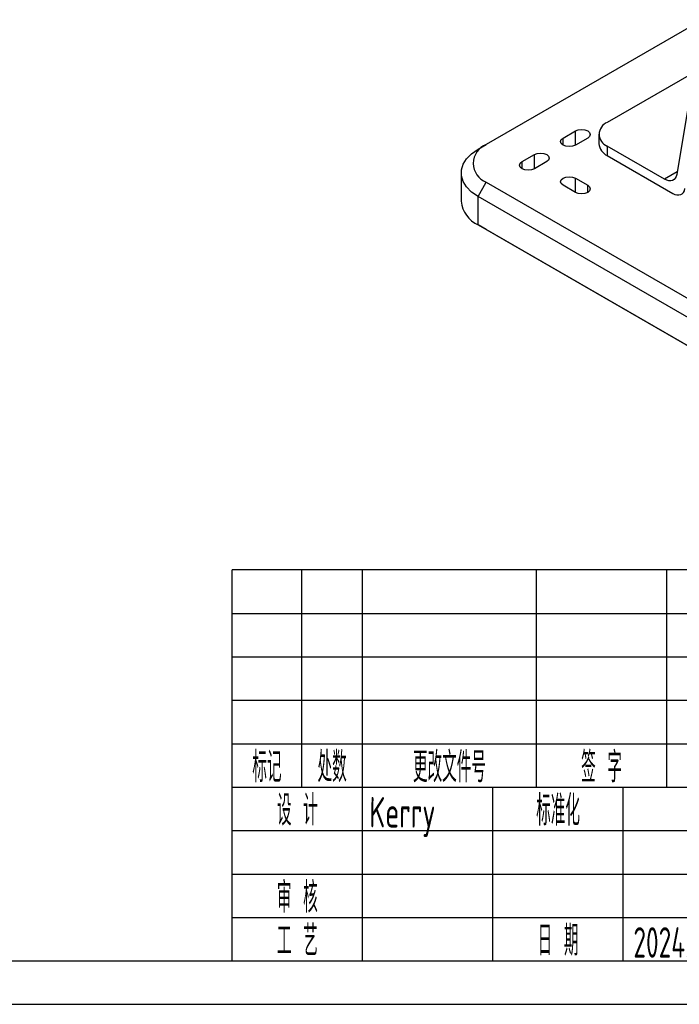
# Model space of a CAD drawing. Header units: inches. Extents: x -39 to 592, y -8 to 438.
# Tile 2 of 5: x 278 to 392, y -8 to 163. Entities that reach past the tile are written whole.
import ezdxf
from ezdxf.enums import TextEntityAlignment as Align

# ---------------------------------------------------------------- set-up
doc = ezdxf.new("R2010")
doc.units = ezdxf.units.IN
doc.header["$LTSCALE"] = 1.5
doc.header["$MEASUREMENT"] = 0
for name, color, linetype in [('1轮廓实线层', 7, 'Continuous'), ('2细线层', 4, 'Continuous'), ('6文字层', 3, 'Continuous'), ('图框层', 7, 'Continuous')]:
    doc.layers.add(name, color=color, linetype=linetype)
doc.styles.add('PC_TEXTSTYLE', font='ISOCP.SHX', dxfattribs={"width": 0.707, "bigfont": 'GBCBIG.SHX'})

# ---------------------------------------------------------------- blocks, each defined once
blk = doc.blocks.new('ZwmFrameMain_A3^_^无分区图框^_^landscape')
at = {"layer": '1轮廓实线层'}
blk.add_line((0, 0), (390, 0), dxfattribs=at)
at = {"layer": '2细线层'}
blk.add_line((-25, -5), (395, -5), dxfattribs=at)
blk = doc.blocks.new('ZwmFrameMain_标题栏1')
at = {"layer": '1轮廓实线层'}
for p, q in [((-180, 0), (-180, 45)), ((0, 45), (-180, 45)), ((-172, 20), (-172, 45)), ((-165, 20), (-165, 45)), ((-145, 20), (-145, 45)), ((-130, 20), (-130, 45)), ((-120, 0), (-120, 45)), ((0, 0), (0, 45)), ((-60, 30), (0, 30)), ((-180, 20), (-60, 20)), ((-165, 0), (-165, 20)), ((-150, 0), (-150, 20)), ((-135, 0), (-135, 20)), ((-60, 15), (0, 15)), ((-180, 0), (0, 0))]:
    blk.add_line(p, q, dxfattribs=at)
at = {"layer": '1轮廓实线层', "color": 7}
for p, q in [((-60, 0), (-60, 45)), ((-180, 25), (-120, 25))]:
    blk.add_line(p, q, dxfattribs=at)
at = {"layer": '2细线层'}
for p, q in [((-180, 40), (-120, 40)), ((-180, 35), (-120, 35)), ((-180, 30), (-120, 30)), ((-90, 0), (-90, 20)), ((-75, 6), (-75, 20)), ((-180, 15), (-120, 15)), ((-120, 14), (-60, 14)), ((-112.5, 6), (-112.5, 14)), ((-105, 6), (-105, 14)), ((-97.5, 6), (-97.5, 14)), ((-180, 10), (-120, 10)), ((-120, 6), (-60, 6)), ((-180, 5), (-120, 5))]:
    blk.add_line(p, q, dxfattribs=at)
at = {"layer": '6文字层', "style": 'PC_TEXTSTYLE', "width": 0.667}
for s, p in [('标记', (-176, 22.5)), ('处数', (-168.5, 22.5)), (' 更改文件号 ', (-155, 22.5)), (' 签 字 ', (-137.5, 22.5)), (' 日期 ', (-125, 22.5)), (' 设 计 ', (-172.5, 17.51)), (' 标准化 ', (-142.5, 17.51)), (' 图 样 标 记 ', (-105, 17)), (' 重 量 ', (-82.5, 17)), (' 比 例 ', (-67.5, 17)), (' 审 核 ', (-172.5, 7.5)), ('共       页', (-105, 3)), ('第       页', (-75, 3)), (' 工 艺 ', (-172.5, 2.5)), (' 日 期 ', (-142.5, 2.5))]:
    blk.add_text(s, height=3.5, dxfattribs=at).set_placement(p, align=Align.MIDDLE)
at = {"layer": '6文字层', "style": 'PC_TEXTSTYLE', "flags": 8}
for tag, height, width, p, p2 in [('企业名称', 5, 3.445461, (-54.29, 34.82), (-5.27, 34.82)), ('产品名称或材料标记', 7, 1.034456, (-113.46, 28.64), (-66.42, 28.64)), ('图样名称', 5, 3.480264, (-54.79, 19.98), (-5.27, 19.98)), ('标准化', 3.5, 1.756036, (-133.83, 15.37), (-120.75, 15.37)), ('重量', 3.5, 2.448074, (-88.46, 7.54), (-76.55, 7.54)), ('比例', 3.5, 2.367734, (-73.35, 7.54), (-61.93, 7.54)), ('图样代号', 5, 3.489916, (-54.79, 5.63), (-5.52, 5.63)), ('审核', 3.5, 2.723972, (-163.99, 5.37), (-150.63, 5.37)), ('共几页', 3.5, 0.953151, (-108.58, 1.48), (-101.56, 1.48)), ('工艺', 3.5, 2.851598, (-164.21, 0.37), (-150.89, 0.37)), ('日期', 3.5, 2.733185, (-133.83, 0.37), (-120.75, 0.37))]:
    blk.add_attdef(tag, text='', height=height, dxfattribs=dict(at, width=width)).set_placement(p, p2, align=Align.FIT)
at = {"layer": '6文字层', "style": 'PC_TEXTSTYLE', "width": 9.901758, "flags": 8}
blk.add_attdef('设计', text='', height=3.5, rotation=359.5768, dxfattribs=at).set_placement((-164.23, 15.37), (-150.37, 15.27), align=Align.FIT)
at = {"layer": '6文字层', "color": 3, "style": 'PC_TEXTSTYLE', "width": 0.96618, "flags": 8}
blk.add_attdef('第几页', text='', height=3.5, dxfattribs=at).set_placement((-78.29, 1.5), (-71.16, 1.5), align=Align.FIT)
at = {"layer": '6文字层', "color": 0, "style": 'PC_TEXTSTYLE', "width": 0.715273, "flags": 8}
blk.add_attdef('图纸张数', text='', height=3.5, dxfattribs=at).set_placement((-2.66, -3.87), (4.46, -3.87), align=Align.FIT)

msp = doc.modelspace()

# ---------------------------------------------------------------- linework, layer by layer
at = {"color": 7, "linetype": 'Continuous', "lineweight": 25}
for p, q in [((396.163, 162.512), (358.866, 140.981)), ((396.166, 162.531), (391.724, 135.812)), ((394.645, 153.38), (379.748, 144.781)), ((372.119, 142.1), (374.241, 143.325)), ((376.362, 142.1), (374.241, 140.876)), ((378.284, 142.74), (378.284, 141.107)), ((357.452, 140.164), (358.866, 140.981)), ((379.748, 140.699), (379.748, 139.066)), ((389.635, 134.991), (379.748, 140.699)), ((365.048, 138.018), (367.17, 139.243)), ((369.291, 138.018), (367.17, 136.794)), ((379.748, 139.066), (391.049, 132.542)), ((354.523, 136.082), (354.523, 131.183)), ((357.452, 132), (358.866, 134.45)), ((358.866, 134.45), (434.978, 90.511)), ((374.241, 135.161), (376.362, 133.936)), ((374.241, 132.712), (372.119, 133.936)), ((433.564, 88.062), (357.452, 132)), ((357.452, 127.101), (357.452, 132)), ((357.452, 127.101), (433.564, 83.163)), ((358.866, 126.284), (357.452, 127.101)), ((434.978, 82.346), (358.866, 126.284))]:
    msp.add_line(p, q, dxfattribs=at)
at = {"color": 1, "linetype": 'Continuous', "lineweight": 25}
for p, q in [((374.241, 140.876), (374.241, 143.325)), ((372.119, 140.876), (372.119, 142.1)), ((365.048, 136.794), (365.048, 138.018)), ((367.17, 136.794), (367.17, 139.243)), ((391.795, 136.239), (389.635, 134.991)), ((374.241, 132.712), (374.241, 135.161)), ((376.362, 132.712), (376.362, 133.936))]:
    msp.add_line(p, q, dxfattribs=at)
at = {"color": 7, "linetype": 'Continuous', "lineweight": 25, "flags": 128}
for points in [[(374.241, 143.325), (374.727, 143.513), (375.301, 143.579), (375.875, 143.513), (376.362, 143.325), (376.687, 143.044), (376.801, 142.713), (376.687, 142.381), (376.362, 142.1)], [(374.241, 140.876), (373.754, 140.688), (373.18, 140.622), (372.606, 140.688), (372.119, 140.876), (371.794, 141.157), (371.68, 141.488), (371.794, 141.819), (372.119, 142.1)], [(357.452, 132), (356.332, 132.771), (355.46, 133.642), (354.864, 134.588), (354.561, 135.579), (354.561, 136.585), (354.864, 137.576), (355.46, 138.522), (356.332, 139.393), (357.452, 140.164)], [(367.17, 139.243), (367.656, 139.431), (368.23, 139.497), (368.804, 139.431), (369.291, 139.243), (369.616, 138.962), (369.73, 138.631), (369.616, 138.299), (369.291, 138.018)], [(367.17, 136.794), (366.683, 136.606), (366.109, 136.54), (365.535, 136.606), (365.048, 136.794), (364.723, 137.075), (364.609, 137.406), (364.723, 137.737), (365.048, 138.018)], [(372.119, 133.936), (371.794, 134.217), (371.68, 134.549), (371.794, 134.88), (372.119, 135.161), (372.606, 135.349), (373.18, 135.414), (373.754, 135.349), (374.241, 135.161)], [(391.724, 135.812), (391.629, 135.454), (391.473, 135.157), (391.261, 134.929), (390.999, 134.778), (390.696, 134.707), (390.361, 134.72), (390.004, 134.816), (389.635, 134.991)], [(376.362, 133.936), (376.687, 133.655), (376.801, 133.324), (376.687, 132.993), (376.362, 132.712), (375.875, 132.524), (375.301, 132.458), (374.727, 132.524), (374.241, 132.712)], [(391.049, 132.542), (391.418, 132.366), (391.775, 132.271), (392.111, 132.258), (392.414, 132.328), (392.675, 132.48), (392.887, 132.708), (393.043, 133.005), (393.139, 133.363)]]:
    msp.add_lwpolyline(points, dxfattribs=at)
at = {"color": 7, "linetype": 'Continuous', "lineweight": 25}
for centre, radius, start, end in [((380.523, 142.74), 2.183, 110.78342, 249.21658), ((360.106, 137.715), 3.493, 110.78342, 249.21658), ((380.786, 141.356), 2.515, 185.6948, 245.62534), ((359.522, 131.678), 5.023, 185.65338, 245.66676)]:
    msp.add_arc(centre, radius, start, end, dxfattribs=at)

# ---------------------------------------------------------------- block references
at = {"layer": '图框层', "xscale": 1.5, "yscale": 1.5, "zscale": 1.5}
msp.add_blockref('ZwmFrameMain_A3^_^无分区图框^_^landscape', (0, 0), dxfattribs=at)
at = {"layer": '图框层'}
ref = msp.add_blockref('ZwmFrameMain_标题栏1', (585, 0), dxfattribs=dict(at, xscale=1.5, yscale=1.5, zscale=1.5))
ref.add_attrib('产品名称或材料标记', '装配', dxfattribs={"layer": '6文字层', "height": 10.5, "style": 'PC_TEXTSTYLE', "width": 0.707}).set_placement((450.087, 42.953), align=Align.CENTER)
ref.add_attrib('设计', 'Kerry', (338.657, 23.057), dxfattribs={"layer": '6文字层', "height": 5.25, "rotation": 359.57685, "style": 'PC_TEXTSTYLE', "width": 0.707})
ref.add_attrib('日期', '2024/9/10', dxfattribs={"layer": '6文字层', "height": 5.25, "style": 'PC_TEXTSTYLE', "width": 0.617408}).set_placement((384.248, 0.557), (403.872, 0.557), align=Align.FIT)
ref.add_attrib('图样名称', 'OpenMV舵机云台外观尺寸', dxfattribs={"layer": '6文字层', "height": 7.5, "style": 'PC_TEXTSTYLE', "width": 0.707}).set_placement((539.96, 29.966), align=Align.CENTER)
ref.add_attrib('图样代号', 'KHZY-22', dxfattribs={"layer": '6文字层', "height": 7.5, "style": 'PC_TEXTSTYLE', "width": 0.707}).set_placement((539.774, 8.446), align=Align.CENTER)
ref.add_attrib('比例', '1:1.5', dxfattribs={"layer": '6文字层', "height": 5.25, "style": 'PC_TEXTSTYLE', "width": 0.707}).set_placement((483.538, 11.314), align=Align.CENTER)

doc.saveas('drawing.dxf')
